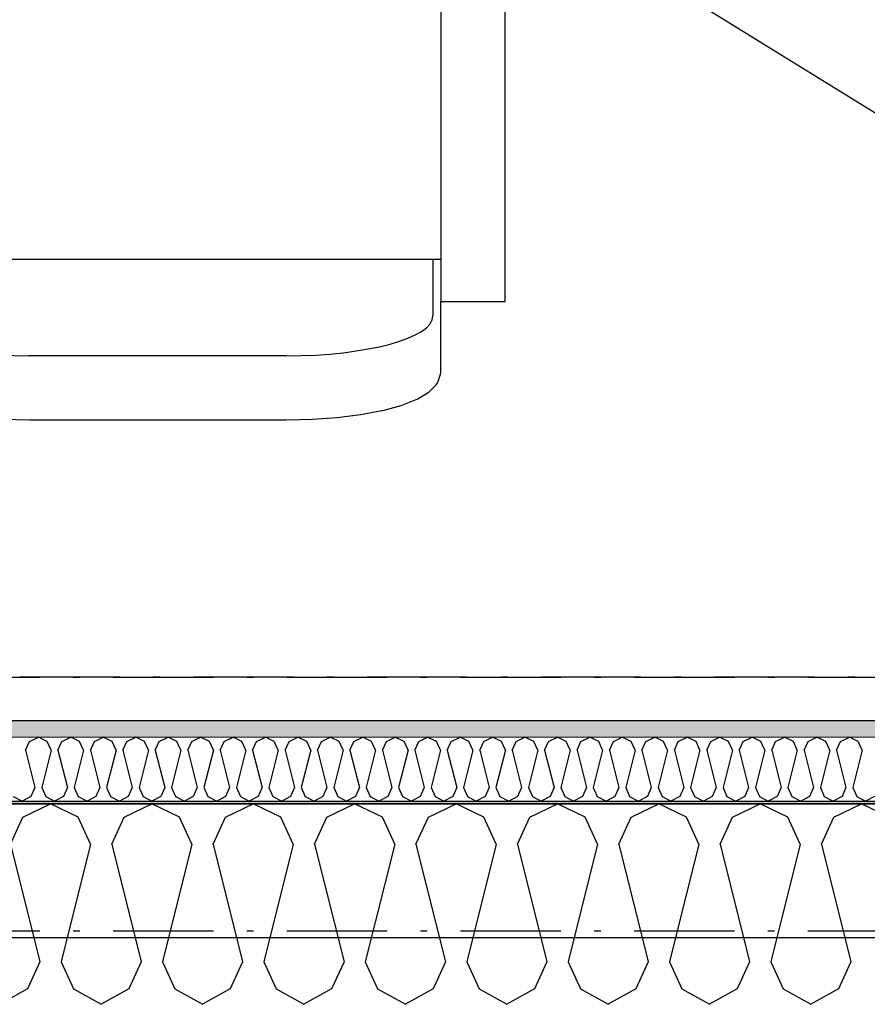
# Model space of a CAD drawing. Header units: millimetres. Extents: x -117798 to 93698, y -182207 to 252400.
# Tile 232 of 256: x -70818 to -70184, y -12167 to -11430. Entities that reach past the tile are written whole.
import ezdxf
from ezdxf.enums import TextEntityAlignment as Align

# ---------------------------------------------------------------- set-up
doc = ezdxf.new("R2010")
doc.units = ezdxf.units.MM
doc.header["$LTSCALE"] = 0.5
doc.header["$MEASUREMENT"] = 0
for name, pattern in [('Akselinje', [1500, 1000, -200, 100, -200]), ('Over snittplan', [260, 150, -50, 10, -50]), ('PLINE', [0])]:
    doc.linetypes.add(name, pattern=pattern)
for name, color, linetype in [('223- Bjelker', 7, 'Continuous'), ('232- Ikke-bærende yttervegger', 7, 'Continuous'), ('232- Ikke-bærende yttervegger (Skravur)', 7, 'Continuous'), ('232- Ikke-bærende yttervegger (Skravur)(Nye konstruksjoner)', 7, 'Continuous'), ('232- Ikke-bærende yttervegger(Nye konstruksjoner)', 7, 'Continuous'), ('251- Frittbærende dekker', 7, 'Continuous'), ('256- Faste himlinger og overflatebehandling(Nye konstruksjoner)', 7, 'Continuous'), ('68-- Inventar (løst)(Nye konstruksjoner)', 7, 'Continuous'), ('82-- Modullinjer', 7, 'Continuous'), ('862- M___Nettoareal(Nye konstruksjoner)', 7, 'Continuous'), ('862- M___Nettoareal(Polylinje)(Nye konstruksjoner)', 7, 'Continuous'), ('862- M___Nettoareal(Tekst)(Nye konstruksjoner)', 7, 'Continuous')]:
    doc.layers.add(name, color=color, linetype=linetype)
doc.layers.add('236- Innvendig kledning og overflate(Nye konstruksjoner)', color=7, linetype='Continuous', lineweight=0)
doc.styles.add('GENERATED_STYLE_1', font='arial.ttf')
doc.styles.add('GENERATED_STYLE_4', font='arial.ttf')

# ---------------------------------------------------------------- blocks, each defined once
blk = doc.blocks.new('Rektor_A-205_21', base_point=(-72026.03, -9444.13))
at = {"layer": '862- M___Nettoareal(Polylinje)(Nye konstruksjoner)', "linetype": 'PLINE', "flags": 128}
blk.add_lwpolyline([(-75005.66, -8071.93), (-75005.66, -8316.93), (-74818.16, -8316.93), (-74818.16, -8516.93), (-75005.66, -8516.93), (-75005.66, -11916.93), (-74818.16, -11916.93), (-74818.16, -11954.43), (-69443.16, -11954.43), (-69443.16, -8071.93)], close=True, dxfattribs=at)
at = {"layer": '862- M___Nettoareal(Tekst)(Nye konstruksjoner)', "style": 'GENERATED_STYLE_1'}
for tag, height, p in [('DUMMY_862', 150, (-72143.89, -9141.18)), ('ROOM_NAME', 150, (-72143.89, -9781.36)), ('DUMMY_861', 100, (-72301.03, -9381.11)), ('ROOM_NUMBER', 100, (-72301.03, -9769.93)), ('DUMMY_863', 100, (-71908.17, -9747.07))]:
    blk.add_attdef(tag, text='', height=height, rotation=90, dxfattribs=at).set_placement(p, align=Align.TOP_LEFT)
blk = doc.blocks.new('*X466')
at = {"layer": '232- Ikke-bærende yttervegger (Skravur)(Nye konstruksjoner)', "linetype": 'PLINE'}
for p, q in [((-70813.78, -11976.57), (-70810.82, -11970.07)), ((-70810.82, -11970.07), (-70804.19, -11966.93)), ((-70797.56, -11970.07), (-70804.19, -11966.93)), ((-70794.6, -11976.57), (-70797.56, -11970.07)), ((-70789.5, -11976.57), (-70786.54, -11970.07)), ((-70786.54, -11970.07), (-70779.91, -11966.93)), ((-70773.28, -11970.07), (-70779.91, -11966.93)), ((-70770.32, -11976.57), (-70773.28, -11970.07)), ((-70765.22, -11976.57), (-70762.26, -11970.07)), ((-70762.26, -11970.07), (-70755.63, -11966.93)), ((-70749, -11970.07), (-70755.63, -11966.93)), ((-70746.04, -11976.57), (-70749, -11970.07)), ((-70740.94, -11976.57), (-70737.98, -11970.07)), ((-70737.98, -11970.07), (-70731.35, -11966.93)), ((-70724.72, -11970.07), (-70731.35, -11966.93)), ((-70721.76, -11976.57), (-70724.72, -11970.07)), ((-70716.66, -11976.57), (-70713.7, -11970.07)), ((-70713.7, -11970.07), (-70707.07, -11966.93)), ((-70700.43, -11970.07), (-70707.07, -11966.93)), ((-70697.48, -11976.57), (-70700.43, -11970.07)), ((-70692.37, -11976.57), (-70689.42, -11970.07)), ((-70689.42, -11970.07), (-70682.78, -11966.93)), ((-70676.15, -11970.07), (-70682.78, -11966.93)), ((-70673.19, -11976.57), (-70676.15, -11970.07)), ((-70668.09, -11976.57), (-70665.13, -11970.07)), ((-70665.13, -11970.07), (-70658.5, -11966.93)), ((-70651.87, -11970.07), (-70658.5, -11966.93)), ((-70648.91, -11976.57), (-70651.87, -11970.07)), ((-70643.81, -11976.57), (-70640.85, -11970.07)), ((-70640.85, -11970.07), (-70634.22, -11966.93)), ((-70627.59, -11970.07), (-70634.22, -11966.93)), ((-70624.63, -11976.57), (-70627.59, -11970.07)), ((-70619.53, -11976.57), (-70616.57, -11970.07)), ((-70616.57, -11970.07), (-70609.94, -11966.93)), ((-70603.31, -11970.07), (-70609.94, -11966.93)), ((-70600.35, -11976.57), (-70603.31, -11970.07)), ((-70595.25, -11976.57), (-70592.29, -11970.07)), ((-70592.29, -11970.07), (-70585.66, -11966.93)), ((-70579.03, -11970.07), (-70585.66, -11966.93)), ((-70576.07, -11976.57), (-70579.03, -11970.07)), ((-70570.97, -11976.57), (-70568.01, -11970.07)), ((-70568.01, -11970.07), (-70561.38, -11966.93)), ((-70554.75, -11970.07), (-70561.38, -11966.93)), ((-70551.79, -11976.57), (-70554.75, -11970.07)), ((-70546.69, -11976.57), (-70543.73, -11970.07)), ((-70543.73, -11970.07), (-70537.1, -11966.93)), ((-70530.47, -11970.07), (-70537.1, -11966.93)), ((-70527.51, -11976.57), (-70530.47, -11970.07)), ((-70522.41, -11976.57), (-70519.45, -11970.07)), ((-70519.45, -11970.07), (-70512.82, -11966.93)), ((-70506.18, -11970.07), (-70512.82, -11966.93)), ((-70503.23, -11976.57), (-70506.18, -11970.07)), ((-70498.12, -11976.57), (-70495.16, -11970.07)), ((-70495.16, -11970.07), (-70488.53, -11966.93)), ((-70481.9, -11970.07), (-70488.53, -11966.93)), ((-70478.94, -11976.57), (-70481.9, -11970.07)), ((-70473.84, -11976.57), (-70470.88, -11970.07)), ((-70470.88, -11970.07), (-70464.25, -11966.93)), ((-70457.62, -11970.07), (-70464.25, -11966.93)), ((-70454.66, -11976.57), (-70457.62, -11970.07)), ((-70449.56, -11976.57), (-70446.6, -11970.07)), ((-70446.6, -11970.07), (-70439.97, -11966.93)), ((-70433.34, -11970.07), (-70439.97, -11966.93)), ((-70430.38, -11976.57), (-70433.34, -11970.07)), ((-70425.28, -11976.57), (-70422.32, -11970.07)), ((-70422.32, -11970.07), (-70415.69, -11966.93)), ((-70409.06, -11970.07), (-70415.69, -11966.93)), ((-70406.1, -11976.57), (-70409.06, -11970.07)), ((-70401, -11976.57), (-70398.04, -11970.07)), ((-70398.04, -11970.07), (-70391.41, -11966.93)), ((-70384.78, -11970.07), (-70391.41, -11966.93)), ((-70381.82, -11976.57), (-70384.78, -11970.07)), ((-70376.72, -11976.57), (-70373.76, -11970.07)), ((-70373.76, -11970.07), (-70367.13, -11966.93)), ((-70360.5, -11970.07), (-70367.13, -11966.93)), ((-70357.54, -11976.57), (-70360.5, -11970.07)), ((-70352.44, -11976.57), (-70349.48, -11970.07)), ((-70349.48, -11970.07), (-70342.85, -11966.93)), ((-70336.22, -11970.07), (-70342.85, -11966.93)), ((-70333.26, -11976.57), (-70336.22, -11970.07)), ((-70328.15, -11976.57), (-70325.2, -11970.07)), ((-70325.2, -11970.07), (-70318.56, -11966.93)), ((-70311.93, -11970.07), (-70318.56, -11966.93)), ((-70308.98, -11976.57), (-70311.93, -11970.07)), ((-70303.87, -11976.57), (-70300.91, -11970.07)), ((-70300.91, -11970.07), (-70294.28, -11966.93)), ((-70287.65, -11970.07), (-70294.28, -11966.93)), ((-70284.69, -11976.57), (-70287.65, -11970.07)), ((-70279.59, -11976.57), (-70276.63, -11970.07)), ((-70276.63, -11970.07), (-70270, -11966.93)), ((-70263.37, -11970.07), (-70270, -11966.93)), ((-70260.41, -11976.57), (-70263.37, -11970.07)), ((-70255.31, -11976.57), (-70252.35, -11970.07)), ((-70252.35, -11970.07), (-70245.72, -11966.93)), ((-70239.09, -11970.07), (-70245.72, -11966.93)), ((-70236.13, -11976.57), (-70239.09, -11970.07)), ((-70231.03, -11976.57), (-70228.07, -11970.07)), ((-70228.07, -11970.07), (-70221.44, -11966.93)), ((-70214.81, -11970.07), (-70221.44, -11966.93)), ((-70211.85, -11976.57), (-70214.81, -11970.07)), ((-70206.75, -11976.57), (-70203.79, -11970.07)), ((-70203.79, -11970.07), (-70197.16, -11966.93)), ((-70190.53, -11970.07), (-70197.16, -11966.93)), ((-70187.57, -11976.57), (-70190.53, -11970.07)), ((-70813.78, -11976.57), (-70806.74, -12004.72)), ((-70794.6, -11976.57), (-70801.64, -12004.72)), ((-70789.5, -11976.57), (-70782.46, -12004.72)), ((-70770.32, -11976.57), (-70777.36, -12004.72)), ((-70765.22, -11976.57), (-70758.18, -12004.72)), ((-70746.04, -11976.57), (-70753.08, -12004.72)), ((-70740.94, -11976.57), (-70733.9, -12004.72)), ((-70721.76, -11976.57), (-70728.8, -12004.72)), ((-70716.66, -11976.57), (-70709.62, -12004.72)), ((-70697.48, -11976.57), (-70704.51, -12004.72)), ((-70692.37, -11976.57), (-70685.33, -12004.72)), ((-70673.19, -11976.57), (-70680.23, -12004.72)), ((-70668.09, -11976.57), (-70661.05, -12004.72)), ((-70648.91, -11976.57), (-70655.95, -12004.72)), ((-70643.81, -11976.57), (-70636.77, -12004.72)), ((-70624.63, -11976.57), (-70631.67, -12004.72)), ((-70619.53, -11976.57), (-70612.49, -12004.72)), ((-70600.35, -11976.57), (-70607.39, -12004.72)), ((-70595.25, -11976.57), (-70588.21, -12004.72)), ((-70576.07, -11976.57), (-70583.11, -12004.72)), ((-70570.97, -11976.57), (-70563.93, -12004.72)), ((-70551.79, -11976.57), (-70558.83, -12004.72)), ((-70546.69, -11976.57), (-70539.65, -12004.72)), ((-70527.51, -11976.57), (-70534.55, -12004.72)), ((-70522.41, -11976.57), (-70515.37, -12004.72)), ((-70503.23, -11976.57), (-70510.26, -12004.72)), ((-70498.12, -11976.57), (-70491.08, -12004.72)), ((-70478.94, -11976.57), (-70485.98, -12004.72)), ((-70473.84, -11976.57), (-70466.8, -12004.72)), ((-70454.66, -11976.57), (-70461.7, -12004.72)), ((-70449.56, -11976.57), (-70442.52, -12004.72)), ((-70430.38, -11976.57), (-70437.42, -12004.72)), ((-70425.28, -11976.57), (-70418.24, -12004.72)), ((-70406.1, -11976.57), (-70413.14, -12004.72)), ((-70401, -11976.57), (-70393.96, -12004.72)), ((-70381.82, -11976.57), (-70388.86, -12004.72)), ((-70376.72, -11976.57), (-70369.68, -12004.72)), ((-70357.54, -11976.57), (-70364.58, -12004.72)), ((-70352.44, -11976.57), (-70345.4, -12004.72)), ((-70333.26, -11976.57), (-70340.3, -12004.72)), ((-70328.15, -11976.57), (-70321.12, -12004.72)), ((-70308.98, -11976.57), (-70316.01, -12004.72)), ((-70303.87, -11976.57), (-70296.83, -12004.72)), ((-70284.69, -11976.57), (-70291.73, -12004.72)), ((-70279.59, -11976.57), (-70272.55, -12004.72)), ((-70260.41, -11976.57), (-70267.45, -12004.72)), ((-70255.31, -11976.57), (-70248.27, -12004.72)), ((-70236.13, -11976.57), (-70243.17, -12004.72)), ((-70231.03, -11976.57), (-70223.99, -12004.72)), ((-70211.85, -11976.57), (-70218.89, -12004.72)), ((-70206.75, -11976.57), (-70199.71, -12004.72)), ((-70187.57, -11976.57), (-70194.61, -12004.72)), ((-70806.74, -12004.72), (-70809.7, -12011.23)), ((-70801.64, -12004.72), (-70798.68, -12011.23)), ((-70782.46, -12004.72), (-70785.42, -12011.23)), ((-70777.36, -12004.72), (-70774.4, -12011.23)), ((-70758.18, -12004.72), (-70761.14, -12011.23)), ((-70753.08, -12004.72), (-70750.12, -12011.23)), ((-70733.9, -12004.72), (-70736.86, -12011.23)), ((-70728.8, -12004.72), (-70725.84, -12011.23)), ((-70709.62, -12004.72), (-70712.58, -12011.23)), ((-70704.51, -12004.72), (-70701.56, -12011.23)), ((-70685.33, -12004.72), (-70688.29, -12011.23)), ((-70680.23, -12004.72), (-70677.27, -12011.23)), ((-70661.05, -12004.72), (-70664.01, -12011.23)), ((-70655.95, -12004.72), (-70652.99, -12011.23)), ((-70636.77, -12004.72), (-70639.73, -12011.23)), ((-70631.67, -12004.72), (-70628.71, -12011.23)), ((-70612.49, -12004.72), (-70615.45, -12011.23)), ((-70607.39, -12004.72), (-70604.43, -12011.23)), ((-70588.21, -12004.72), (-70591.17, -12011.23)), ((-70583.11, -12004.72), (-70580.15, -12011.23)), ((-70563.93, -12004.72), (-70566.89, -12011.23)), ((-70558.83, -12004.72), (-70555.87, -12011.23)), ((-70539.65, -12004.72), (-70542.61, -12011.23)), ((-70534.55, -12004.72), (-70531.59, -12011.23)), ((-70515.37, -12004.72), (-70518.32, -12011.23)), ((-70510.26, -12004.72), (-70507.31, -12011.23)), ((-70491.08, -12004.72), (-70494.04, -12011.23)), ((-70485.98, -12004.72), (-70483.02, -12011.23)), ((-70466.8, -12004.72), (-70469.76, -12011.23)), ((-70461.7, -12004.72), (-70458.74, -12011.23)), ((-70442.52, -12004.72), (-70445.48, -12011.23)), ((-70437.42, -12004.72), (-70434.46, -12011.23)), ((-70418.24, -12004.72), (-70421.2, -12011.23)), ((-70413.14, -12004.72), (-70410.18, -12011.23)), ((-70393.96, -12004.72), (-70396.92, -12011.23)), ((-70388.86, -12004.72), (-70385.9, -12011.23)), ((-70369.68, -12004.72), (-70372.64, -12011.23)), ((-70364.58, -12004.72), (-70361.62, -12011.23)), ((-70345.4, -12004.72), (-70348.36, -12011.23)), ((-70340.3, -12004.72), (-70337.34, -12011.23)), ((-70321.12, -12004.72), (-70324.07, -12011.23)), ((-70316.01, -12004.72), (-70313.06, -12011.23)), ((-70296.83, -12004.72), (-70299.79, -12011.23)), ((-70291.73, -12004.72), (-70288.77, -12011.23)), ((-70272.55, -12004.72), (-70275.51, -12011.23)), ((-70267.45, -12004.72), (-70264.49, -12011.23)), ((-70248.27, -12004.72), (-70251.23, -12011.23)), ((-70243.17, -12004.72), (-70240.21, -12011.23)), ((-70223.99, -12004.72), (-70226.95, -12011.23)), ((-70218.89, -12004.72), (-70215.93, -12011.23)), ((-70199.71, -12004.72), (-70202.67, -12011.23)), ((-70194.61, -12004.72), (-70191.65, -12011.23)), ((-70822.96, -12011.23), (-70816.33, -12014.93)), ((-70809.7, -12011.23), (-70816.33, -12014.93)), ((-70798.68, -12011.23), (-70792.05, -12014.93)), ((-70785.42, -12011.23), (-70792.05, -12014.93)), ((-70774.4, -12011.23), (-70767.77, -12014.93)), ((-70761.14, -12011.23), (-70767.77, -12014.93)), ((-70750.12, -12011.23), (-70743.49, -12014.93)), ((-70736.86, -12011.23), (-70743.49, -12014.93)), ((-70725.84, -12011.23), (-70719.21, -12014.93)), ((-70712.58, -12011.23), (-70719.21, -12014.93)), ((-70701.56, -12011.23), (-70694.92, -12014.93)), ((-70688.29, -12011.23), (-70694.92, -12014.93)), ((-70677.27, -12011.23), (-70670.64, -12014.93)), ((-70664.01, -12011.23), (-70670.64, -12014.93)), ((-70652.99, -12011.23), (-70646.36, -12014.93)), ((-70639.73, -12011.23), (-70646.36, -12014.93)), ((-70628.71, -12011.23), (-70622.08, -12014.93)), ((-70615.45, -12011.23), (-70622.08, -12014.93)), ((-70604.43, -12011.23), (-70597.8, -12014.93)), ((-70591.17, -12011.23), (-70597.8, -12014.93)), ((-70580.15, -12011.23), (-70573.52, -12014.93)), ((-70566.89, -12011.23), (-70573.52, -12014.93)), ((-70555.87, -12011.23), (-70549.24, -12014.93)), ((-70542.61, -12011.23), (-70549.24, -12014.93)), ((-70531.59, -12011.23), (-70524.96, -12014.93)), ((-70518.32, -12011.23), (-70524.96, -12014.93)), ((-70507.31, -12011.23), (-70500.67, -12014.93)), ((-70494.04, -12011.23), (-70500.67, -12014.93)), ((-70483.02, -12011.23), (-70476.39, -12014.93)), ((-70469.76, -12011.23), (-70476.39, -12014.93)), ((-70458.74, -12011.23), (-70452.11, -12014.93)), ((-70445.48, -12011.23), (-70452.11, -12014.93)), ((-70434.46, -12011.23), (-70427.83, -12014.93)), ((-70421.2, -12011.23), (-70427.83, -12014.93)), ((-70410.18, -12011.23), (-70403.55, -12014.93)), ((-70396.92, -12011.23), (-70403.55, -12014.93)), ((-70385.9, -12011.23), (-70379.27, -12014.93)), ((-70372.64, -12011.23), (-70379.27, -12014.93)), ((-70361.62, -12011.23), (-70354.99, -12014.93)), ((-70348.36, -12011.23), (-70354.99, -12014.93)), ((-70337.34, -12011.23), (-70330.71, -12014.93)), ((-70324.07, -12011.23), (-70330.71, -12014.93)), ((-70313.06, -12011.23), (-70306.42, -12014.93)), ((-70299.79, -12011.23), (-70306.42, -12014.93)), ((-70288.77, -12011.23), (-70282.14, -12014.93)), ((-70275.51, -12011.23), (-70282.14, -12014.93)), ((-70264.49, -12011.23), (-70257.86, -12014.93)), ((-70251.23, -12011.23), (-70257.86, -12014.93)), ((-70240.21, -12011.23), (-70233.58, -12014.93)), ((-70226.95, -12011.23), (-70233.58, -12014.93)), ((-70215.93, -12011.23), (-70209.3, -12014.93)), ((-70202.67, -12011.23), (-70209.3, -12014.93)), ((-70191.65, -12011.23), (-70185.02, -12014.93)), ((-70178.39, -12011.23), (-70185.02, -12014.93))]:
    blk.add_line(p, q, dxfattribs=at)
blk = doc.blocks.new('*X467')
at = {"layer": '232- Ikke-bærende yttervegger (Skravur)', "linetype": 'PLINE'}
for p, q in [((-70815.81, -12026.73), (-70795.08, -12016.93)), ((-70774.36, -12026.73), (-70795.08, -12016.93)), ((-70739.93, -12026.73), (-70719.21, -12016.93)), ((-70698.48, -12026.73), (-70719.21, -12016.93)), ((-70664.05, -12026.73), (-70643.33, -12016.93)), ((-70622.61, -12026.73), (-70643.33, -12016.93)), ((-70588.17, -12026.73), (-70567.45, -12016.93)), ((-70546.73, -12026.73), (-70567.45, -12016.93)), ((-70512.29, -12026.73), (-70491.57, -12016.93)), ((-70470.85, -12026.73), (-70491.57, -12016.93)), ((-70436.41, -12026.73), (-70415.69, -12016.93)), ((-70394.97, -12026.73), (-70415.69, -12016.93)), ((-70360.53, -12026.73), (-70339.81, -12016.93)), ((-70319.09, -12026.73), (-70339.81, -12016.93)), ((-70284.65, -12026.73), (-70263.93, -12016.93)), ((-70243.21, -12026.73), (-70263.93, -12016.93)), ((-70208.77, -12026.73), (-70188.05, -12016.93)), ((-70167.33, -12026.73), (-70188.05, -12016.93)), ((-70825.05, -12047.05), (-70815.81, -12026.73)), ((-70765.12, -12047.05), (-70774.36, -12026.73)), ((-70749.17, -12047.05), (-70739.93, -12026.73)), ((-70689.24, -12047.05), (-70698.48, -12026.73)), ((-70673.3, -12047.05), (-70664.05, -12026.73)), ((-70613.36, -12047.05), (-70622.61, -12026.73)), ((-70597.42, -12047.05), (-70588.17, -12026.73)), ((-70537.48, -12047.05), (-70546.73, -12026.73)), ((-70521.54, -12047.05), (-70512.29, -12026.73)), ((-70461.6, -12047.05), (-70470.85, -12026.73)), ((-70445.66, -12047.05), (-70436.41, -12026.73)), ((-70385.72, -12047.05), (-70394.97, -12026.73)), ((-70369.78, -12047.05), (-70360.53, -12026.73)), ((-70309.84, -12047.05), (-70319.09, -12026.73)), ((-70293.9, -12047.05), (-70284.65, -12026.73)), ((-70233.96, -12047.05), (-70243.21, -12026.73)), ((-70218.02, -12047.05), (-70208.77, -12026.73)), ((-70825.05, -12047.05), (-70803.06, -12135.04)), ((-70765.12, -12047.05), (-70787.11, -12135.04)), ((-70749.17, -12047.05), (-70727.18, -12135.04)), ((-70689.24, -12047.05), (-70711.24, -12135.04)), ((-70673.3, -12047.05), (-70651.3, -12135.04)), ((-70613.36, -12047.05), (-70635.36, -12135.04)), ((-70597.42, -12047.05), (-70575.42, -12135.04)), ((-70537.48, -12047.05), (-70559.48, -12135.04)), ((-70521.54, -12047.05), (-70499.54, -12135.04)), ((-70461.6, -12047.05), (-70483.6, -12135.04)), ((-70445.66, -12047.05), (-70423.66, -12135.04)), ((-70385.72, -12047.05), (-70407.72, -12135.04)), ((-70369.78, -12047.05), (-70347.78, -12135.04)), ((-70309.84, -12047.05), (-70331.84, -12135.04)), ((-70293.9, -12047.05), (-70271.9, -12135.04)), ((-70233.96, -12047.05), (-70255.96, -12135.04)), ((-70218.02, -12047.05), (-70196.02, -12135.04)), ((-70803.06, -12135.04), (-70812.3, -12155.36)), ((-70787.11, -12135.04), (-70777.87, -12155.36)), ((-70727.18, -12135.04), (-70736.42, -12155.36)), ((-70711.24, -12135.04), (-70701.99, -12155.36)), ((-70651.3, -12135.04), (-70660.54, -12155.36)), ((-70635.36, -12135.04), (-70626.11, -12155.36)), ((-70575.42, -12135.04), (-70584.67, -12155.36)), ((-70559.48, -12135.04), (-70550.23, -12155.36)), ((-70499.54, -12135.04), (-70508.79, -12155.36)), ((-70483.6, -12135.04), (-70474.35, -12155.36)), ((-70423.66, -12135.04), (-70432.91, -12155.36)), ((-70407.72, -12135.04), (-70398.47, -12155.36)), ((-70347.78, -12135.04), (-70357.03, -12155.36)), ((-70331.84, -12135.04), (-70322.59, -12155.36)), ((-70271.9, -12135.04), (-70281.15, -12155.36)), ((-70255.96, -12135.04), (-70246.71, -12155.36)), ((-70196.02, -12135.04), (-70205.27, -12155.36)), ((-70812.3, -12155.36), (-70833.02, -12166.93)), ((-70777.87, -12155.36), (-70757.15, -12166.93)), ((-70736.42, -12155.36), (-70757.15, -12166.93)), ((-70701.99, -12155.36), (-70681.27, -12166.93)), ((-70660.54, -12155.36), (-70681.27, -12166.93)), ((-70626.11, -12155.36), (-70605.39, -12166.93)), ((-70584.67, -12155.36), (-70605.39, -12166.93)), ((-70550.23, -12155.36), (-70529.51, -12166.93)), ((-70508.79, -12155.36), (-70529.51, -12166.93)), ((-70474.35, -12155.36), (-70453.63, -12166.93)), ((-70432.91, -12155.36), (-70453.63, -12166.93)), ((-70398.47, -12155.36), (-70377.75, -12166.93)), ((-70357.03, -12155.36), (-70377.75, -12166.93)), ((-70322.59, -12155.36), (-70301.87, -12166.93)), ((-70281.15, -12155.36), (-70301.87, -12166.93)), ((-70246.71, -12155.36), (-70225.99, -12166.93)), ((-70205.27, -12155.36), (-70225.99, -12166.93))]:
    blk.add_line(p, q, dxfattribs=at)
blk = doc.blocks.new('Standard grid marker[103]', base_point=(20739.46, -12016.93))
at = {"layer": '82-- Modullinjer', "linetype": 'Akselinje'}
blk.add_line((20539.46, -12016.93), (-81321.28, -12016.93), dxfattribs=at)
at = {"layer": '82-- Modullinjer', "style": 'GENERATED_STYLE_4'}
for tag, p in [('AC_MarkerText_1_1', (-81898.78, -12056.93)), ('AC_MarkerText_1_0', (20861.96, -12056.93))]:
    blk.add_attdef(tag, text='', height=175, rotation=90, dxfattribs=at).set_placement(p, align=Align.TOP_CENTER)
blk = doc.blocks.new('Stol med armlener 01[119]', base_point=(-70454.9, -11209.43))
at = {"layer": '68-- Inventar (løst)(Nye konstruksjoner)', "linetype": 'PLINE'}
for p, q in [((-70926.75, -11240.63), (-70926.75, -11640.63)), ((-70503.05, -11240.63), (-70503.05, -11640.63)), ((-70503.05, -11609.43), (-70926.75, -11609.43)), ((-70920.97, -11609.43), (-70920.97, -11651.43)), ((-70508.82, -11609.43), (-70508.82, -11651.43)), ((-70618.6, -11681.43), (-70811.2, -11681.43))]:
    blk.add_line(p, q, dxfattribs=at)
at = {"layer": '68-- Inventar (løst)(Nye konstruksjoner)', "linetype": 'PLINE', "flags": 128}
blk.add_lwpolyline([(-70811.01, -11729.43), (-70618.79, -11729.43), (-70599.28, -11728.97), (-70580.55, -11727.61), (-70562.97, -11725.39), (-70547.09, -11722.38), (-70546.48, -11722.24), (-70532.65, -11718.5), (-70521.43, -11714.16), (-70520.67, -11713.78), (-70512.34, -11708.95), (-70511.61, -11708.37), (-70506.48, -11703.19), (-70505.84, -11702.44), (-70505.34, -11701.59), (-70505, -11700.66), (-70503.24, -11695.24), (-70503.07, -11694.25), (-70503.05, -11693.74), (-70503.05, -11640.69), (-70454.9, -11640.69), (-70454.9, -11240.69), (-70503.05, -11240.69), (-70503.05, -11209.43), (-70926.75, -11209.43), (-70926.75, -11240.69), (-70974.9, -11240.69), (-70974.9, -11640.69), (-70926.75, -11640.69), (-70926.75, -11693.74), (-70926.73, -11694.25), (-70926.55, -11695.24), (-70924.8, -11700.66), (-70924.46, -11701.59), (-70923.96, -11702.44), (-70923.32, -11703.19), (-70918.19, -11708.37), (-70917.46, -11708.95), (-70909.13, -11713.78), (-70908.37, -11714.16), (-70897.15, -11718.5), (-70883.32, -11722.24), (-70882.71, -11722.38), (-70866.82, -11725.39), (-70849.25, -11727.61), (-70830.51, -11728.97)], close=True, dxfattribs=at)
at = {"layer": '68-- Inventar (løst)(Nye konstruksjoner)', "linetype": 'PLINE'}
for centre, start_param, end_param in [((-70811.2, -11651.43), 3.141593, 4.712389), ((-70618.6, -11651.43), 4.712389, 6.283185)]:
    blk.add_ellipse(centre, major_axis=(109.78, 0), ratio=0.273279, start_param=start_param, end_param=end_param, dxfattribs=at)

msp = doc.modelspace()

# ---------------------------------------------------------------- hatches: boundary and pattern name
at = {"layer": '232- Ikke-bærende yttervegger (Skravur)(Nye konstruksjoner)', "linetype": 'Continuous'}
h = msp.add_hatch(dxfattribs=at)
h.set_pattern_fill('Gips', color=256, style=0, pattern_type=2)
h.set_pattern_definition([(0, (0, 0), (0, 86.60254), [0, -50]), (0, (25, 43.3), (0, 86.60254), [0, -50])])
h.paths.add_polyline_path([(-69443.16, -11954.43), (-74818.16, -11954.43), (-74818.16, -11966.93), (-69443.16, -11966.93)])
msp.add_hatch(color=256, dxfattribs=at).paths.add_polyline_path([(-74818.16, -12016.93), (-69443.16, -12016.93), (-69443.16, -12014.93), (-74818.16, -12014.93)])

# ---------------------------------------------------------------- linework, layer by layer
at = {"layer": '223- Bjelker', "linetype": 'Over snittplan', "flags": 128}
for points in [[(-75168.16, -11921.93), (-61372.37, -11921.93)], [(-75168.16, -12111.93), (-61372.37, -12111.93)]]:
    msp.add_lwpolyline(points, dxfattribs=at)
at = {"layer": '232- Ikke-bærende yttervegger', "linetype": 'PLINE', "flags": 128}
msp.add_lwpolyline([(-70073.16, -12016.93), (-74818.16, -12016.93)], dxfattribs=at)
at = {"layer": '232- Ikke-bærende yttervegger(Nye konstruksjoner)', "linetype": 'PLINE'}
msp.add_line((-74818.16, -12014.93), (-69443.16, -12014.93), dxfattribs=at)
at = {"layer": '232- Ikke-bærende yttervegger(Nye konstruksjoner)', "linetype": 'PLINE', "flags": 128}
msp.add_lwpolyline([(-74818.16, -12016.93), (-69443.16, -12016.93)], dxfattribs=at)
at = {"layer": '236- Innvendig kledning og overflate(Nye konstruksjoner)', "linetype": 'PLINE'}
msp.add_line((-69443.16, -11966.93), (-74818.16, -11966.93), dxfattribs=at)
at = {"layer": '236- Innvendig kledning og overflate(Nye konstruksjoner)', "linetype": 'PLINE', "flags": 128}
msp.add_lwpolyline([(-69443.16, -11954.43), (-74818.16, -11954.43)], dxfattribs=at)
at = {"layer": '251- Frittbærende dekker', "linetype": 'PLINE', "flags": 128}
msp.add_lwpolyline([(-75168.16, 2483.07), (-75168.16, -12116.93), (-61378.16, -12116.93), (-61378.16, -3686.93), (-64953.16, -3686.93), (-64953.16, -1116.93), (-61378.16, -1116.93), (-61378.16, 1683.07), (-62078.16, 1683.07), (-62078.16, 2383.07), (-62878.16, 2383.07), (-62878.16, 4683.07), (-74978.16, 4683.07), (-74978.16, 2483.07)], close=True, dxfattribs=at)
at = {"layer": '256- Faste himlinger og overflatebehandling(Nye konstruksjoner)', "linetype": 'PLINE'}
msp.add_line((-69443.16, -11954.43), (-75005.66, -8511.93), dxfattribs=at)
at = {"layer": '256- Faste himlinger og overflatebehandling(Nye konstruksjoner)', "linetype": 'Over snittplan', "flags": 128}
msp.add_lwpolyline([(-69443.16, -11921.93), (-75005.66, -11921.93)], dxfattribs=at)

# ---------------------------------------------------------------- block references
at = {"layer": '232- Ikke-bærende yttervegger'}
msp.add_blockref('*X467', (0, 0), dxfattribs=at)
at = {"layer": '232- Ikke-bærende yttervegger(Nye konstruksjoner)'}
msp.add_blockref('*X466', (0, 0), dxfattribs=at)
at = {"layer": '68-- Inventar (løst)(Nye konstruksjoner)', "linetype": 'PLINE'}
msp.add_blockref('Stol med armlener 01[119]', (-70454.9, -11209.43), dxfattribs=at)
at = {"layer": '82-- Modullinjer', "linetype": 'PLINE'}
msp.add_blockref('Standard grid marker[103]', (20739.46, -12016.93), dxfattribs=at)
at = {"layer": '862- M___Nettoareal(Nye konstruksjoner)', "linetype": 'Continuous'}
msp.add_blockref('Rektor_A-205_21', (-72026.03, -9444.13), dxfattribs=at)

doc.saveas('drawing.dxf')
